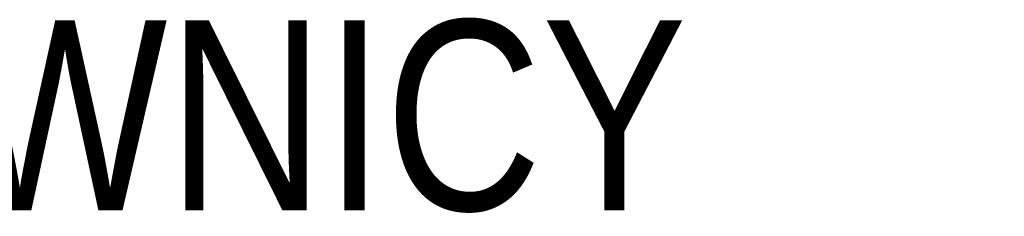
# Model space of a CAD drawing. Header units: millimetres. Extents: x -291747 to 77132, y 46721 to 203932.
# Tile 107 of 110: x 67110 to 68665, y 105800 to 106111. Entities that reach past the tile are written whole.
import ezdxf

# ---------------------------------------------------------------- set-up
doc = ezdxf.new("R2010")
doc.units = ezdxf.units.MM
doc.header["$MEASUREMENT"] = 0
doc.linetypes.add('xreff_LSN_szatnie_PW_rzuty_14$0$DASHED', pattern=[19.05, 12.7, -6.35])
doc.layers.add('FL-xref', color=250, linetype='Continuous', lineweight=9)
doc.layers.add('xreff_LSN_szatnie_PW_rzuty_14$0$A zakres', color=252, linetype='Continuous', lineweight=9)
doc.styles.add('xreff_LSN_szatnie_PW_rzuty_14$0$STYL ASA', font='ARIALN.TTF')

# ---------------------------------------------------------------- blocks, each defined once
blk = doc.blocks.new('xreff_LSN_szatnie_PW_rzuty_14')
at = {"layer": 'xreff_LSN_szatnie_PW_rzuty_14$0$A zakres', "linetype": 'xreff_LSN_szatnie_PW_rzuty_14$0$DASHED', "insert": (63697.5, 105805.3), "char_height": 300, "attachment_point": 7, "style": 'xreff_LSN_szatnie_PW_rzuty_14$0$STYL ASA'}
blk.add_mtext_dynamic_manual_height_columns('SCHEMAT - RZUT PIWNICY', width=8373.146, gutter_width=1, heights=[0], dxfattribs=at)

msp = doc.modelspace()

# ---------------------------------------------------------------- block references
at = {"layer": 'FL-xref'}
msp.add_blockref('xreff_LSN_szatnie_PW_rzuty_14', (0, 0), dxfattribs=at)

doc.saveas('drawing.dxf')
